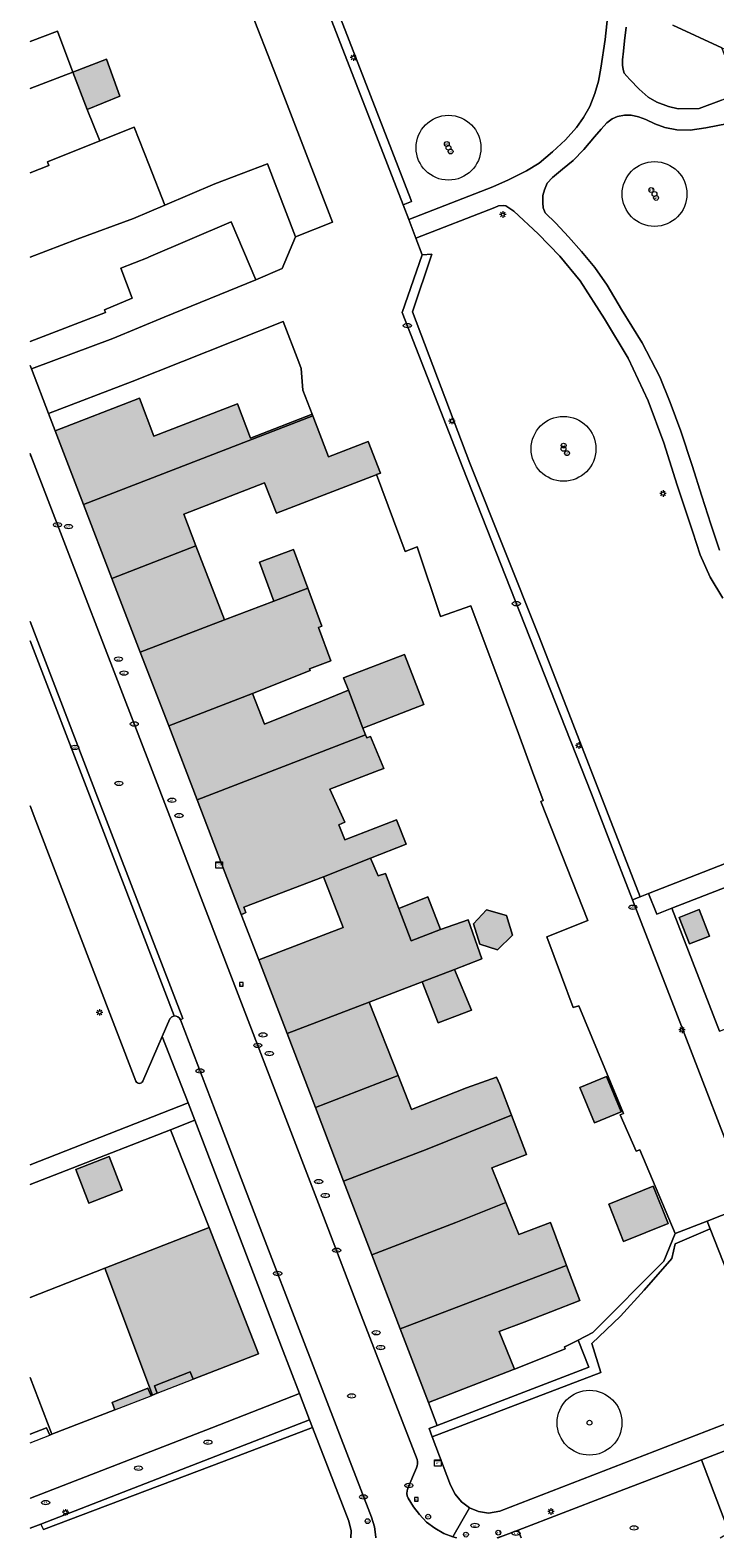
# Model space of a CAD drawing. Header units: metres. Extents: x 187482 to 189800, y 333582 to 335019.
# Tile 1 of 256: x 187483 to 187536, y 333584 to 333700. Entities that reach past the tile are written whole.
import ezdxf
from ezdxf.enums import TextEntityAlignment as Align

# ---------------------------------------------------------------- set-up
doc = ezdxf.new("R2010")
doc.units = ezdxf.units.M
doc.layers.get('0').update_dxf_attribs({"color": 252, "lineweight": 18})
for name, color, linetype, lineweight in [('B-WE-GR-BEPLANTING_CULTUUR_HEESTERS-GV', 252, 'Continuous', 18), ('B-WE-GR-BOOM-S', 252, 'Continuous', 18), ('B-WE-IE-MEUBILAIR-S', 252, 'Continuous', 18), ('B-WE-IE-TERREINAFSCHEIDING_KUNSTMATIG_HEKWERK-G', 252, 'IE-TERREINAFSCHEIDING_KUNSTMATIG-SO', 18), ('B-WE-OG-BEBOUWING-GV', 252, 'Continuous', 18), ('B-WE-OG-BEBOUWING_LUIFEL-GV', 252, 'Continuous', 18), ('B-WE-OG-TERREIN_BEGROEID-GV', 252, 'Continuous', 18), ('B-WE-OG-TERREIN_ERF-GV', 252, 'Continuous', 18), ('B-WE-RI-HWA_GOOT_MOLGOOT-G', 252, 'Continuous', 18), ('B-WE-VH-GESLOTENVERHARDING_ASFALT-GV', 252, 'Continuous', 18), ('B-WE-VH-OPENVERHARDING_BETONSTRAATSTEEN-GV', 252, 'Continuous', 18), ('B-WE-VH-OPENVERHARDING_TEGEL-GV', 252, 'Continuous', 18)]:
    doc.layers.add(name, color=color, linetype=linetype, lineweight=lineweight)
doc.layers.add('B-WE-OG-BEBOUWING-V', color=7, linetype='Continuous', lineweight=18, true_color=0xf0f0f0)
doc.styles.add('NLCS-ISO', font='NLCS-ISO.ttf')
doc.linetypes.add('IE-TERREINAFSCHEIDING_KUNSTMATIG-SO', pattern='A,4,[82,NLCS.SHX,S=0.75,R=90,X=0,Y=0],4,-2', length=10)

# ---------------------------------------------------------------- blocks, each defined once
blk = doc.blocks.new('SIE-MEUBILAIR_BORD_VERKEER-SO')
blk.add_lwpolyline([(-0.5625, -0.5625), (0.5625, -0.5625), (0.5625, 0.5625), (-0.5625, 0.5625)], close=True)
at = {"style": 'NLCS-ISO'}
blk.add_text('vb', height=0.75, dxfattribs=at).set_placement((0, 0), align=Align.MIDDLE_CENTER)
blk = doc.blocks.new('SIE-MEUBILAIR_KAST_ELEKTRA-SO')
for points in [[(-1, 1), (1, 1), (1, 0.84), (-1, 0.84)], [(-1, 0.76), (1, 0.76), (1, -1), (-1, -1)]]:
    blk.add_lwpolyline(points, close=True)
at = {"style": 'NLCS-ISO'}
blk.add_text('et', height=0.75, dxfattribs=at).set_placement((0, 0), align=Align.MIDDLE_CENTER)
blk = doc.blocks.new('SIE-MEUBILAIR_PAAL_LICHTMAST-SO')
for points in [[(-0.62, 0), (-1, 0)], [(-0.71, 0.71), (-0.44, 0.44)], [(0, 1), (0, 0.62)], [(0.44, 0.44), (0.71, 0.71)], [(1, 0), (0.62, 0)], [(-0.71, -0.71), (-0.44, -0.44)], [(0, -0.62), (0, -1)], [(0.44, -0.44), (0.71, -0.71)]]:
    blk.add_lwpolyline(points)
blk.add_circle((0, 0), 0.5)
blk = doc.blocks.new('SIE-MEUBILAIR_PAAL_AFSLUITPAAL-SO')
blk.add_circle((0, 0), 0.75)
at = {"style": 'NLCS-ISO'}
blk.add_text('af', height=0.75, dxfattribs=at).set_placement((0, 0.05), align=Align.MIDDLE_CENTER)
blk = doc.blocks.new('SIE-MEUBILAIR_PUT_RIOOLPUT-SO')
blk.add_ellipse((0, 0), major_axis=(1.25, 0), ratio=0.54)
at = {"style": 'NLCS-ISO'}
blk.add_text('ri', height=0.75, dxfattribs=at).set_placement((-0.04, 0.07), align=Align.MIDDLE_CENTER)
blk = doc.blocks.new('SIE-MEUBILAIR_PUT_WATERLEIDINGPUT-SO')
blk.add_ellipse((0, 0), major_axis=(1.25, 0), ratio=0.54)
at = {"style": 'NLCS-ISO'}
blk.add_text('wl', height=0.75, dxfattribs=at).set_placement((-0.14, 0), align=Align.MIDDLE_CENTER)
blk = doc.blocks.new('SIE-MEUBILAIR_PUT_KOLK-SO')
blk.add_ellipse((0, 0), major_axis=(1.25, 0), ratio=0.54)
at = {"style": 'NLCS-ISO'}
blk.add_text('klk', height=0.75, dxfattribs=at).set_placement((0.03, 0), align=Align.MIDDLE_CENTER)
blk = doc.blocks.new('SIE-MEUBILAIR_PUT_BRANDKRAAN-SO')
blk.add_ellipse((0, 0), major_axis=(1.25, 0), ratio=0.54)
at = {"style": 'NLCS-ISO'}
blk.add_text('bk', height=0.75, dxfattribs=at).set_placement((0.03, 0), align=Align.MIDDLE_CENTER)
blk = doc.blocks.new('SGR-BOOM_GBKN-SO')
at = {"color": 0, "linetype": 'ByBlock', "lineweight": 18}
for radius in [2, 0.15]:
    blk.add_circle((0, 0), radius, dxfattribs=at)

msp = doc.modelspace()

# ---------------------------------------------------------------- hatches: boundary and pattern name
at = {"layer": 'B-WE-OG-BEBOUWING-V'}
h = msp.add_hatch(color=256, dxfattribs=at)
h.dxf.hatch_style = 1
h.paths.add_polyline_path([(187487.216, 333694.123), (187489.725, 333695.159), (187488.692, 333698.004), (187486.105, 333697.009)], flags=17)
h = msp.add_hatch(color=256, dxfattribs=at)
h.dxf.hatch_style = 1
h.paths.add_polyline_path([(187486.105, 333697.009), (187482.806, 333695.74)], flags=17)
h = msp.add_hatch(color=256, dxfattribs=at)
h.dxf.hatch_style = 1
h.paths.add_polyline_path([(187488.19, 333691.707), (187484.151, 333690.085)], flags=17)
h = msp.add_hatch(color=256, dxfattribs=at)
h.dxf.hatch_style = 1
h.paths.add_polyline_path([(187484.26, 333689.8), (187482.806, 333689.241)], flags=17)
h = msp.add_hatch(color=256, dxfattribs=at)
h.dxf.hatch_style = 1
h.paths.add_polyline_path([(187484.151, 333690.085), (187484.26, 333689.8)], flags=17)
h = msp.add_hatch(color=256, dxfattribs=at)
h.dxf.hatch_style = 1
h.paths.add_polyline_path([(187486.44, 333684.138), (187490.791, 333685.731)], flags=17)
h = msp.add_hatch(color=256, dxfattribs=at)
h.dxf.hatch_style = 1
h.paths.add_polyline_path([(187493.209, 333686.759), (187490.791, 333685.731)], flags=17)
h = msp.add_hatch(color=256, dxfattribs=at)
h.dxf.hatch_style = 1
h.paths.add_polyline_path([(187486.44, 333684.138), (187482.806, 333682.74)], flags=17)
h = msp.add_hatch(color=256, dxfattribs=at)
h.dxf.hatch_style = 1
h.paths.add_polyline_path([(187484.736, 333669.355), (187486.927, 333663.663), (187504.631, 333670.493), (187504.58, 333670.625), (187499.82, 333668.786), (187498.799, 333671.427), (187492.356, 333668.938), (187491.236, 333671.857)], flags=17)
h = msp.add_hatch(color=256, dxfattribs=at)
h.dxf.hatch_style = 1
h.paths.add_polyline_path([(187494.662, 333662.932), (187500.904, 333665.344), (187501.812, 333662.992), (187509.508, 333665.965), (187509.541, 333665.978), (187509.839, 333666.093), (187508.896, 333668.533), (187505.844, 333667.354), (187504.631, 333670.493), (187486.927, 333663.663), (187489.118, 333657.971), (187495.607, 333660.469)], flags=17)
h = msp.add_hatch(color=256, dxfattribs=at)
h.dxf.hatch_style = 1
h.paths.add_polyline_path([(187489.118, 333657.971), (187491.309, 333652.279), (187497.794, 333654.761), (187495.607, 333660.469)], flags=17)
h = msp.add_hatch(color=256, dxfattribs=at)
h.dxf.hatch_style = 1
h.paths.add_polyline_path([(187501.614, 333656.223), (187504.236, 333657.226), (187503.141, 333660.199), (187500.506, 333659.228)], flags=17)
h = msp.add_hatch(color=256, dxfattribs=at)
h.dxf.hatch_style = 1
h.paths.add_polyline_path([(187491.309, 333652.279), (187493.5, 333646.587), (187499.978, 333649.081), (187504.411, 333650.874), (187504.36, 333650.998), (187506.006, 333651.604), (187505.058, 333654.181), (187505.322, 333654.278), (187504.236, 333657.226), (187501.614, 333656.223), (187497.794, 333654.761)], flags=17)
h = msp.add_hatch(color=256, dxfattribs=at)
h.dxf.hatch_style = 1
h.paths.add_polyline_path([(187508.49, 333646.429), (187513.19, 333648.238), (187511.699, 333652.111), (187506.999, 333650.302), (187507.367, 333649.347)], flags=17)
h = msp.add_hatch(color=256, dxfattribs=at)
h.dxf.hatch_style = 1
h.paths.add_polyline_path([(187495.69, 333640.895), (187508.694, 333645.9), (187508.49, 333646.429), (187507.367, 333649.347), (187505.359, 333648.53), (187500.886, 333646.721), (187499.978, 333649.081), (187493.5, 333646.587)], flags=17)
h = msp.add_hatch(color=256, dxfattribs=at)
h.dxf.hatch_style = 1
h.paths.add_polyline_path([(187509.077, 333636.379), (187511.829, 333637.476), (187511.084, 333639.353), (187507.094, 333637.797), (187506.634, 333638.96), (187507.087, 333639.168), (187505.941, 333641.716), (187509.745, 333643.17), (187510.096, 333643.315), (187509.086, 333645.783), (187508.784, 333645.667), (187508.694, 333645.9), (187495.69, 333640.895), (187497.866, 333635.242), (187499.088, 333632.047), (187499.238, 333632.104), (187499.462, 333632.19), (187499.301, 333632.61), (187505.442, 333634.96)], flags=17)
h.paths.add_polyline_path([(187511.251, 333632.509), (187512.205, 333630.023), (187514.488, 333630.899), (187513.507, 333633.403)], flags=16)
h = msp.add_hatch(color=256, dxfattribs=at)
h.dxf.hatch_style = 1
h.paths.add_polyline_path([(187513.07, 333626.863), (187514.306, 333623.678), (187516.867, 333624.663), (187515.545, 333627.813)], flags=16)
h.paths.add_polyline_path([(187511.251, 333632.509), (187512.205, 333630.023), (187514.488, 333630.899), (187513.507, 333633.403)], flags=16)
h.paths.add_polyline_path([(187502.635, 333622.857), (187508.978, 333625.292), (187513.07, 333626.863), (187515.545, 333627.813), (187517.658, 333628.624), (187516.607, 333631.637), (187514.488, 333630.899), (187512.205, 333630.023), (187511.251, 333632.509), (187510.234, 333635.198), (187509.656, 333635.023), (187509.077, 333636.379), (187505.442, 333634.96), (187506.955, 333631.043), (187500.451, 333628.546)], flags=17)
h = msp.add_hatch(color=256, dxfattribs=at)
h.dxf.hatch_style = 1
h.paths.add_polyline_path([(187517.513, 333629.754), (187518.878, 333629.323), (187520.023, 333630.448), (187519.564, 333631.967), (187518.017, 333632.395), (187517.017, 333631.338)], flags=17)
h = msp.add_hatch(color=256, dxfattribs=at)
h.dxf.hatch_style = 1
h.paths.add_polyline_path([(187534.435, 333632.423), (187532.9, 333631.827), (187533.697, 333629.779), (187535.231, 333630.376)], flags=17)
h = msp.add_hatch(color=256, dxfattribs=at)
h.dxf.hatch_style = 1
h.paths.add_polyline_path([(187511.207, 333619.621), (187508.978, 333625.292), (187502.635, 333622.857), (187504.818, 333617.169)], flags=17)
h = msp.add_hatch(color=256, dxfattribs=at)
h.dxf.hatch_style = 1
h.paths.add_polyline_path([(187504.818, 333617.169), (187507.002, 333611.48), (187513.437, 333613.951), (187519.946, 333616.558), (187519.06, 333618.93), (187518.811, 333619.511), (187516.48, 333618.67), (187512.236, 333617.002), (187511.207, 333619.621)], flags=17)
h = msp.add_hatch(color=256, dxfattribs=at)
h.dxf.hatch_style = 1
h.paths.add_polyline_path([(187527.29, 333619.55), (187525.228, 333618.696), (187526.354, 333615.98), (187528.416, 333616.833)], flags=17)
h = msp.add_hatch(color=256, dxfattribs=at)
h.dxf.hatch_style = 1
h.paths.add_polyline_path([(187507.002, 333611.48), (187509.185, 333605.792), (187515.667, 333608.28), (187519.526, 333609.835), (187518.444, 333612.505), (187521.12, 333613.53), (187519.946, 333616.558), (187513.437, 333613.951)], flags=17)
h = msp.add_hatch(color=256, dxfattribs=at)
h.dxf.hatch_style = 1
h.paths.add_polyline_path([(187488.912, 333613.379), (187486.325, 333612.381), (187487.334, 333609.794), (187489.921, 333610.792)], flags=17)
h = msp.add_hatch(color=256, dxfattribs=at)
h.dxf.hatch_style = 1
h.paths.add_polyline_path([(187528.611, 333606.825), (187532.052, 333608.202), (187530.898, 333611.085), (187527.458, 333609.708)], flags=17)
h = msp.add_hatch(color=256, dxfattribs=at)
h.dxf.hatch_style = 1
h.paths.add_polyline_path([(187511.369, 333600.103), (187524.196, 333604.986), (187522.954, 333608.28), (187520.522, 333607.378), (187519.526, 333609.835), (187515.667, 333608.28), (187509.185, 333605.792)], flags=17)
h = msp.add_hatch(color=256, dxfattribs=at)
h.dxf.hatch_style = 1
h.paths.add_polyline_path([(187496.62, 333607.916), (187488.575, 333604.765), (187492.255, 333594.979), (187492.62, 333595.116), (187492.397, 333595.69), (187495.161, 333596.763), (187495.386, 333596.21), (187500.421, 333598.151)], flags=17)
h.paths.add_polyline_path([(187495.386, 333596.21), (187495.161, 333596.763), (187492.397, 333595.69), (187492.62, 333595.116)], flags=16)
h = msp.add_hatch(color=256, dxfattribs=at)
h.dxf.hatch_style = 1
h.paths.add_polyline_path([(187511.369, 333600.103), (187513.552, 333594.415), (187520.122, 333596.944), (187520.194, 333596.973), (187519.013, 333599.883), (187520.937, 333600.607), (187522.989, 333601.402), (187525.222, 333602.267), (187524.196, 333604.986)], flags=17)
h = msp.add_hatch(color=256, dxfattribs=at)
h.dxf.hatch_style = 1
h.paths.add_polyline_path([(187484.487, 333591.959), (187482.806, 333596.327)], flags=17)
h = msp.add_hatch(color=256, dxfattribs=at)
h.dxf.hatch_style = 1
h.paths.add_polyline_path([(187492.136, 333594.934), (187491.898, 333595.504), (187489.126, 333594.409), (187489.354, 333593.832)], flags=17)
h = msp.add_hatch(color=256, dxfattribs=at)
h.dxf.hatch_style = 1
h.paths.add_polyline_path([(187482.806, 333591.959), (187484.067, 333592.457)], flags=17)
h = msp.add_hatch(color=256, dxfattribs=at)
h.dxf.hatch_style = 1
h.paths.add_polyline_path([(187484.316, 333591.893), (187484.067, 333592.457)], flags=17)

# ---------------------------------------------------------------- linework, layer by layer
at = {"layer": 'B-WE-GR-BEPLANTING_CULTUUR_HEESTERS-GV', "flags": 128}
for points in [[(187494.616, 333732.222), (187493.296, 333733.912), (187492.758, 333733.384), (187494.121, 333731.997), (187499.59, 333717.809), (187503.625, 333707.332), (187507.976, 333696.112), (187511.593, 333686.777), (187512.245, 333687.03), (187512.179, 333687.2), (187508.581, 333696.46), (187504.271, 333707.633), (187500.137, 333718.241)], [(187522.092, 333653.465), (187516.749, 333666.848), (187512.325, 333678.529), (187513.796, 333682.978), (187513.073, 333682.934), (187511.531, 333678.465), (187516.207, 333666.505), (187521.337, 333653.455), (187526.119, 333641.344), (187527.417, 333638.005), (187529.289, 333633.188), (187529.887, 333633.421)], [(187526.855, 333596.715), (187526.16, 333598.953), (187528.379, 333601.06), (187530.201, 333603.077), (187532.323, 333605.521), (187532.584, 333606.651), (187535.3, 333607.809), (187535.069, 333608.398), (187532.589, 333607.431), (187531.712, 333605.322), (187526.237, 333599.811), (187525.096, 333599.221), (187525.923, 333597.129), (187514.227, 333592.632), (187513.608, 333592.394), (187513.843, 333591.773)], [(187504.599, 333592.486), (187504.375, 333593.064), (187497.6, 333590.446), (187483.623, 333585.028), (187483.837, 333584.612), (187497.793, 333589.884)]]:
    msp.add_lwpolyline(points, close=True, dxfattribs=at)
at = {"layer": 'B-WE-IE-TERREINAFSCHEIDING_KUNSTMATIG_HEKWERK-G', "ltscale": 0.2, "flags": 128}
for points in [[(187493.643, 333615.429), (187485.588, 333612.311)], [(187485.588, 333612.311), (187482.806, 333611.224)]]:
    msp.add_lwpolyline(points, dxfattribs=at)
at = {"layer": 'B-WE-OG-BEBOUWING-GV', "flags": 128}
for points in [[(187482.806, 333695.74), (187486.105, 333697.009), (187484.906, 333700.176), (187482.806, 333699.367)], [(187482.806, 333689.241), (187484.26, 333689.8), (187484.151, 333690.085), (187488.19, 333691.707)], [(187482.806, 333682.74), (187486.44, 333684.138), (187490.791, 333685.731), (187493.209, 333686.759), (187491.992, 333689.829)], [(187482.806, 333676.24), (187488.62, 333678.476), (187488.543, 333678.675), (187490.688, 333679.59), (187489.818, 333681.9)], [(187482.806, 333596.327), (187484.487, 333591.959), (187489.354, 333593.832), (187489.126, 333594.409), (187491.898, 333595.504), (187492.136, 333594.934), (187492.255, 333594.979), (187488.575, 333604.765)], [(187482.806, 333591.959), (187484.067, 333592.457), (187484.316, 333591.893), (187484.487, 333591.959), (187482.806, 333596.327)]]:
    msp.add_lwpolyline(points, dxfattribs=at)
for points in [[(187487.216, 333694.123), (187489.725, 333695.159), (187488.692, 333698.004), (187486.105, 333697.009)], [(187484.736, 333669.355), (187486.927, 333663.663), (187504.631, 333670.493), (187504.58, 333670.625), (187499.82, 333668.786), (187498.799, 333671.427), (187492.356, 333668.938), (187491.236, 333671.857)], [(187494.662, 333662.932), (187500.904, 333665.344), (187501.812, 333662.992), (187509.508, 333665.965), (187509.541, 333665.978), (187509.839, 333666.093), (187508.896, 333668.533), (187505.844, 333667.354), (187504.631, 333670.493), (187486.927, 333663.663), (187489.118, 333657.971), (187495.607, 333660.469)], [(187489.118, 333657.971), (187491.309, 333652.279), (187497.794, 333654.761), (187495.607, 333660.469)], [(187501.614, 333656.223), (187504.236, 333657.226), (187503.141, 333660.199), (187500.506, 333659.228)], [(187491.309, 333652.279), (187493.5, 333646.587), (187499.978, 333649.081), (187504.411, 333650.874), (187504.36, 333650.998), (187506.006, 333651.604), (187505.058, 333654.181), (187505.322, 333654.278), (187504.236, 333657.226), (187501.614, 333656.223), (187497.794, 333654.761)], [(187508.49, 333646.429), (187513.19, 333648.238), (187511.699, 333652.111), (187506.999, 333650.302), (187507.367, 333649.347)], [(187495.69, 333640.895), (187508.694, 333645.9), (187508.49, 333646.429), (187507.367, 333649.347), (187505.359, 333648.53), (187500.886, 333646.721), (187499.978, 333649.081), (187493.5, 333646.587)], [(187509.077, 333636.379), (187511.829, 333637.476), (187511.084, 333639.353), (187507.094, 333637.797), (187506.634, 333638.96), (187507.087, 333639.168), (187505.941, 333641.716), (187509.745, 333643.17), (187510.096, 333643.315), (187509.086, 333645.783), (187508.784, 333645.667), (187508.694, 333645.9), (187495.69, 333640.895), (187497.866, 333635.242), (187499.088, 333632.047), (187499.238, 333632.104), (187499.462, 333632.19), (187499.301, 333632.61), (187505.442, 333634.96)], [(187502.635, 333622.857), (187508.978, 333625.292), (187513.07, 333626.863), (187515.545, 333627.813), (187517.658, 333628.624), (187516.607, 333631.637), (187514.488, 333630.899), (187512.205, 333630.023), (187511.251, 333632.509), (187510.234, 333635.198), (187509.656, 333635.023), (187509.077, 333636.379), (187505.442, 333634.96), (187506.955, 333631.043), (187500.451, 333628.546)], [(187511.251, 333632.509), (187512.205, 333630.023), (187514.488, 333630.899), (187513.507, 333633.403)], [(187517.513, 333629.754), (187518.878, 333629.323), (187520.023, 333630.448), (187519.564, 333631.967), (187518.017, 333632.395), (187517.017, 333631.338)], [(187534.435, 333632.423), (187532.9, 333631.827), (187533.697, 333629.779), (187535.231, 333630.376)], [(187513.07, 333626.863), (187514.306, 333623.678), (187516.867, 333624.663), (187515.545, 333627.813)], [(187511.207, 333619.621), (187508.978, 333625.292), (187502.635, 333622.857), (187504.818, 333617.169)], [(187504.818, 333617.169), (187507.002, 333611.48), (187513.437, 333613.951), (187519.946, 333616.558), (187519.06, 333618.93), (187518.811, 333619.511), (187516.48, 333618.67), (187512.236, 333617.002), (187511.207, 333619.621)], [(187527.29, 333619.55), (187525.228, 333618.696), (187526.354, 333615.98), (187528.416, 333616.833)], [(187507.002, 333611.48), (187509.185, 333605.792), (187515.667, 333608.28), (187519.526, 333609.835), (187518.444, 333612.505), (187521.12, 333613.53), (187519.946, 333616.558), (187513.437, 333613.951)], [(187488.912, 333613.379), (187486.325, 333612.381), (187487.334, 333609.794), (187489.921, 333610.792)], [(187528.611, 333606.825), (187532.052, 333608.202), (187530.898, 333611.085), (187527.458, 333609.708)], [(187511.369, 333600.103), (187524.196, 333604.986), (187522.954, 333608.28), (187520.522, 333607.378), (187519.526, 333609.835), (187515.667, 333608.28), (187509.185, 333605.792)], [(187496.62, 333607.916), (187488.575, 333604.765), (187492.255, 333594.979), (187492.62, 333595.116), (187492.397, 333595.69), (187495.161, 333596.763), (187495.386, 333596.21), (187500.421, 333598.151)], [(187511.369, 333600.103), (187513.552, 333594.415), (187520.122, 333596.944), (187520.194, 333596.973), (187519.013, 333599.883), (187520.937, 333600.607), (187522.989, 333601.402), (187525.222, 333602.267), (187524.196, 333604.986)]]:
    msp.add_lwpolyline(points, close=True, dxfattribs=at)
at = {"layer": 'B-WE-OG-BEBOUWING-GV'}
for points in [[(187488.19, 333691.707), (187487.216, 333694.123), (187486.105, 333697.009), (187482.806, 333695.74)], [(187491.992, 333689.829), (187490.837, 333692.77), (187488.19, 333691.707), (187484.151, 333690.085), (187484.26, 333689.8), (187482.806, 333689.241)], [(187489.818, 333681.9), (187491.907, 333682.728), (187491.931, 333682.738), (187498.319, 333685.468), (187500.233, 333680.99), (187502.258, 333681.856), (187503.29, 333684.32), (187501.113, 333689.937), (187497.066, 333688.399), (187493.209, 333686.759), (187490.791, 333685.731), (187486.44, 333684.138), (187482.806, 333682.74)], [(187488.575, 333604.765), (187482.806, 333602.507)]]:
    msp.add_lwpolyline(points, dxfattribs=at)
at = {"layer": 'B-WE-OG-BEBOUWING_LUIFEL-GV', "flags": 128}
for points in [[(187495.386, 333596.21), (187495.161, 333596.763), (187492.397, 333595.69), (187492.62, 333595.116)], [(187492.136, 333594.934), (187491.898, 333595.504), (187489.126, 333594.409), (187489.354, 333593.832)]]:
    msp.add_lwpolyline(points, close=True, dxfattribs=at)
at = {"layer": 'B-WE-OG-BEBOUWING_LUIFEL-GV'}
msp.add_lwpolyline([(187484.316, 333591.893), (187484.067, 333592.457), (187482.806, 333591.959)], dxfattribs=at)
at = {"layer": 'B-WE-OG-BEBOUWING_LUIFEL-GV', "flags": 128}
msp.add_lwpolyline([(187482.806, 333591.3), (187484.316, 333591.893)], dxfattribs=at)
at = {"layer": 'B-WE-OG-TERREIN_BEGROEID-GV', "flags": 128}
for points in [[(187504.271, 333707.633), (187508.581, 333696.46), (187512.179, 333687.2), (187512.245, 333687.03), (187511.593, 333686.777), (187512.032, 333685.636), (187518.518, 333688.169), (187519.732, 333688.719), (187521.116, 333689.407), (187522.093, 333689.998), (187523.125, 333690.873), (187524.116, 333691.798), (187524.985, 333692.738), (187525.525, 333693.524), (187525.993, 333694.375), (187526.381, 333695.373), (187526.678, 333696.329), (187526.843, 333697.323), (187527.185, 333699.525), (187527.38, 333701.47)], [(187528.795, 333700.47), (187528.677, 333699.436), (187528.587, 333698.639), (187528.514, 333697.969), (187528.51, 333697.552), (187528.567, 333697.225), (187528.648, 333696.929), (187528.858, 333696.713), (187529.09, 333696.436), (187529.815, 333695.698), (187530.492, 333695.088), (187531.163, 333694.698), (187532.072, 333694.352), (187532.815, 333694.173), (187534.443, 333694.22), (187536.165, 333694.839), (187537.548, 333695.408), (187536.195, 333698.886), (187532.415, 333700.634)], [(187536.673, 333693.054), (187534.953, 333692.708), (187533.739, 333692.549), (187532.707, 333692.557), (187531.789, 333692.736), (187531.02, 333693.019), (187530.329, 333693.362), (187529.765, 333693.558), (187529.189, 333693.688), (187528.68, 333693.707), (187528.138, 333693.589), (187527.721, 333693.413), (187527.305, 333693.099), (187526.877, 333692.624), (187526.366, 333692.03), (187525.534, 333691.041), (187524.723, 333690.198), (187523.894, 333689.536), (187523.122, 333688.891), (187522.709, 333688.438), (187522.496, 333687.941), (187522.381, 333687.486), (187522.381, 333686.924), (187522.406, 333686.55), (187522.548, 333686.172), (187523.387, 333685.359), (187524.359, 333684.316), (187525.366, 333683.172), (187526.388, 333681.948), (187527.33, 333680.571), (187528.452, 333678.717), (187530.04, 333676.145), (187531.394, 333673.501), (187532.191, 333671.537), (187533.02, 333669.329), (187533.887, 333666.679), (187534.636, 333664.306), (187535.341, 333662.163), (187536, 333660.153)], [(187536.27, 333656.442), (187535.279, 333658.071), (187534.52, 333659.78), (187533.96, 333661.525), (187532.743, 333665.16), (187531.719, 333668.435), (187530.511, 333671.675), (187528.956, 333674.965), (187527.146, 333677.995), (187525.248, 333680.929), (187523.694, 333682.807), (187522.008, 333684.555), (187520.124, 333686.291), (187519.754, 333686.539), (187519.514, 333686.69), (187519.303, 333686.724), (187518.964, 333686.694), (187518.671, 333686.567), (187512.58, 333684.215), (187513.073, 333682.934), (187513.796, 333682.978), (187512.325, 333678.529), (187516.749, 333666.848), (187522.092, 333653.465), (187529.887, 333633.421), (187530.535, 333633.674), (187544.966, 333639.301)], [(187483.258, 333639.267), (187482.806, 333640.438)], [(187490.971, 333619.192), (187483.258, 333639.267)], [(187482.806, 333612.743), (187495.001, 333617.508), (187493.006, 333622.626), (187491.511, 333619.192)], [(187507.562, 333583.97), (187507.574, 333584.505), (187507.398, 333585.263), (187504.599, 333592.486), (187497.793, 333589.884), (187483.837, 333584.612), (187483.623, 333585.028), (187482.806, 333584.711)]]:
    msp.add_lwpolyline(points, dxfattribs=at)
at = {"layer": 'B-WE-OG-TERREIN_BEGROEID-GV'}
msp.add_lwpolyline([(187491.511, 333619.192, -0.6444444), (187490.971, 333619.192)], format="xyb", dxfattribs=at)
at = {"layer": 'B-WE-OG-TERREIN_BEGROEID-GV', "flags": 128}
msp.add_lwpolyline([(187540.576, 333594.357), (187535.3, 333607.809), (187532.584, 333606.651), (187532.323, 333605.521), (187530.201, 333603.077), (187528.379, 333601.06), (187526.16, 333598.953), (187526.855, 333596.715), (187513.843, 333591.773), (187515.257, 333588.032), (187515.605, 333587.34), (187516.091, 333586.754), (187516.717, 333586.294), (187517.421, 333585.995), (187518.186, 333585.865), (187519.053, 333586.026)], close=True, dxfattribs=at)
at = {"layer": 'B-WE-OG-TERREIN_ERF-GV', "flags": 128}
for points in [[(187482.806, 333699.367), (187484.906, 333700.176), (187486.105, 333697.009), (187488.692, 333698.004), (187489.725, 333695.159), (187487.216, 333694.123), (187488.19, 333691.707), (187490.837, 333692.77), (187491.992, 333689.829), (187493.209, 333686.759), (187497.066, 333688.399), (187501.113, 333689.937), (187503.29, 333684.32), (187506.153, 333685.44), (187503.986, 333691.05), (187501.818, 333696.659), (187499.679, 333702.107), (187497.471, 333707.835), (187493.202, 333718.948), (187488.027, 333717.018), (187485.753, 333722.635), (187487.276, 333723.253), (187485.34, 333728.293)], [(187482.806, 333674.398), (187482.91, 333674.127), (187489.183, 333676.482), (187493.156, 333678.103), (187500.233, 333680.99), (187498.319, 333685.468)], [(187536.002, 333623.038), (187532.318, 333632.534), (187531.17, 333632.078), (187530.535, 333633.674), (187529.887, 333633.421), (187529.289, 333633.188), (187532.637, 333624.573), (187538.385, 333609.712)], [(187482.806, 333587.005), (187482.844, 333587.02), (187496.825, 333592.446), (187503.587, 333595.093), (187502.202, 333598.701), (187498.953, 333607.18), (187495.517, 333616.172), (187493.643, 333615.429), (187496.62, 333607.916), (187500.421, 333598.151), (187495.386, 333596.21), (187495.161, 333596.763), (187492.397, 333595.69), (187492.62, 333595.116), (187492.255, 333594.979), (187492.136, 333594.934), (187491.898, 333595.504), (187489.126, 333594.409), (187489.354, 333593.832), (187484.487, 333591.959), (187484.316, 333591.893), (187484.067, 333592.457), (187482.806, 333591.959)], [(187482.806, 333602.507), (187488.575, 333604.765), (187496.62, 333607.916)]]:
    msp.add_lwpolyline(points, dxfattribs=at)
at = {"layer": 'B-WE-OG-TERREIN_ERF-GV'}
for points in [[(187498.319, 333685.468), (187491.931, 333682.738), (187491.907, 333682.728), (187489.818, 333681.9), (187490.688, 333679.59), (187488.543, 333678.675), (187488.62, 333678.476), (187482.806, 333676.24)], [(187496.62, 333607.916), (187493.643, 333615.429), (187485.588, 333612.311), (187482.806, 333611.224)]]:
    msp.add_lwpolyline(points, dxfattribs=at)
at = {"layer": 'B-WE-OG-TERREIN_ERF-GV', "flags": 128}
for points in [[(187503.859, 333672.49), (187503.725, 333674.155), (187503.54, 333674.635), (187502.327, 333677.774), (187490.682, 333673.16), (187484.225, 333670.69), (187484.736, 333669.355), (187491.236, 333671.857), (187492.356, 333668.938), (187498.799, 333671.427), (187499.82, 333668.786), (187504.58, 333670.625)], [(187525.096, 333599.221), (187526.237, 333599.811), (187531.712, 333605.322), (187532.589, 333607.431), (187529.857, 333613.898), (187529.574, 333613.788), (187528.342, 333616.583), (187528.588, 333616.707), (187525.152, 333625.013), (187524.724, 333624.861), (187523.809, 333627.286), (187522.687, 333630.316), (187525.848, 333631.596), (187522.21, 333640.773), (187522.401, 333640.834), (187521.577, 333643.057), (187520.497, 333646.003), (187519.226, 333649.4), (187516.821, 333655.855), (187514.479, 333655.029), (187512.675, 333660.399), (187511.751, 333660.051), (187509.541, 333665.978), (187509.508, 333665.965), (187501.812, 333662.992), (187500.904, 333665.344), (187494.662, 333662.932), (187495.607, 333660.469), (187497.794, 333654.761), (187501.614, 333656.223), (187500.506, 333659.228), (187503.141, 333660.199), (187504.236, 333657.226), (187505.322, 333654.278), (187505.058, 333654.181), (187506.006, 333651.604), (187504.36, 333650.998), (187504.411, 333650.874), (187499.978, 333649.081), (187500.886, 333646.721), (187505.359, 333648.53), (187507.367, 333649.347), (187506.999, 333650.302), (187511.699, 333652.111), (187513.19, 333648.238), (187508.49, 333646.429), (187508.694, 333645.9), (187508.784, 333645.667), (187509.086, 333645.783), (187510.096, 333643.315), (187509.745, 333643.17), (187505.941, 333641.716), (187507.087, 333639.168), (187506.634, 333638.96), (187507.094, 333637.797), (187511.084, 333639.353), (187511.829, 333637.476), (187509.077, 333636.379), (187509.656, 333635.023), (187510.234, 333635.198), (187511.251, 333632.509), (187513.507, 333633.403), (187514.488, 333630.899), (187516.607, 333631.637), (187517.658, 333628.624), (187515.545, 333627.813), (187516.867, 333624.663), (187514.306, 333623.678), (187513.07, 333626.863), (187508.978, 333625.292), (187511.207, 333619.621), (187512.236, 333617.002), (187516.48, 333618.67), (187518.811, 333619.511), (187519.06, 333618.93), (187519.946, 333616.558), (187521.12, 333613.53), (187518.444, 333612.505), (187519.526, 333609.835), (187520.522, 333607.378), (187522.954, 333608.28), (187524.196, 333604.986), (187525.222, 333602.267), (187522.989, 333601.402), (187520.937, 333600.607), (187519.013, 333599.883), (187520.194, 333596.973), (187522.053, 333597.728), (187524.092, 333598.555), (187524.037, 333598.698), (187524.225, 333598.771)], [(187559.965, 333632.384), (187556.198, 333641.805), (187548.241, 333638.721), (187540.36, 333635.65), (187532.318, 333632.534), (187536.002, 333623.038), (187544.033, 333626.17), (187551.934, 333629.252)], [(187505.442, 333634.96), (187499.301, 333632.61), (187499.462, 333632.19), (187499.238, 333632.104), (187499.088, 333632.047), (187500.451, 333628.546), (187506.955, 333631.043)], [(187520.023, 333630.448), (187518.878, 333629.323), (187517.513, 333629.754), (187517.017, 333631.338), (187518.017, 333632.395), (187519.564, 333631.967)], [(187534.435, 333632.423), (187535.231, 333630.376), (187533.697, 333629.779), (187532.9, 333631.827)], [(187527.29, 333619.55), (187528.416, 333616.833), (187526.354, 333615.98), (187525.228, 333618.696)], [(187486.325, 333612.381), (187488.912, 333613.379), (187489.921, 333610.792), (187487.334, 333609.794)], [(187530.898, 333611.085), (187532.052, 333608.202), (187528.611, 333606.825), (187527.458, 333609.708)]]:
    msp.add_lwpolyline(points, close=True, dxfattribs=at)
at = {"layer": 'B-WE-RI-HWA_GOOT_MOLGOOT-G', "flags": 128}
for points in [[(187488.006, 333641.091), (187482.806, 333654.633)], [(187494.581, 333624.014), (187488.006, 333641.091)], [(187494.4, 333623.933), (187494.581, 333624.014)]]:
    msp.add_lwpolyline(points, dxfattribs=at)
at = {"layer": 'B-WE-VH-GESLOTENVERHARDING_ASFALT-GV', "flags": 128}
for points in [[(187527.38, 333701.47), (187527.185, 333699.525), (187526.843, 333697.323), (187526.678, 333696.329), (187526.381, 333695.373), (187525.993, 333694.375), (187525.525, 333693.524), (187524.985, 333692.738), (187524.116, 333691.798), (187523.125, 333690.873), (187522.093, 333689.998), (187521.116, 333689.407), (187519.732, 333688.719), (187518.518, 333688.169), (187512.032, 333685.636), (187512.58, 333684.215), (187518.671, 333686.567), (187518.964, 333686.694), (187519.303, 333686.724), (187519.514, 333686.69), (187519.754, 333686.539), (187520.124, 333686.291), (187522.008, 333684.555), (187523.694, 333682.807), (187525.248, 333680.929), (187527.146, 333677.995), (187528.956, 333674.965), (187530.511, 333671.675), (187531.719, 333668.435), (187532.743, 333665.16), (187533.96, 333661.525), (187534.52, 333659.78), (187535.279, 333658.071), (187536.27, 333656.442)], [(187536.165, 333694.839), (187534.443, 333694.22), (187532.815, 333694.173), (187532.072, 333694.352), (187531.163, 333694.698), (187530.492, 333695.088), (187529.815, 333695.698), (187529.09, 333696.436), (187528.858, 333696.713), (187528.648, 333696.929), (187528.567, 333697.225), (187528.51, 333697.552), (187528.514, 333697.969), (187528.587, 333698.639), (187528.677, 333699.436), (187528.795, 333700.47)], [(187536, 333660.153), (187535.341, 333662.163), (187534.636, 333664.306), (187533.887, 333666.679), (187533.02, 333669.329), (187532.191, 333671.537), (187531.394, 333673.501), (187530.04, 333676.145), (187528.452, 333678.717), (187527.33, 333680.571), (187526.388, 333681.948), (187525.366, 333683.172), (187524.359, 333684.316), (187523.387, 333685.359), (187522.548, 333686.172), (187522.406, 333686.55), (187522.381, 333686.924), (187522.381, 333687.486), (187522.496, 333687.941), (187522.709, 333688.438), (187523.122, 333688.891), (187523.894, 333689.536), (187524.723, 333690.198), (187525.534, 333691.041), (187526.366, 333692.03), (187526.877, 333692.624), (187527.305, 333693.099), (187527.721, 333693.413), (187528.138, 333693.589), (187528.68, 333693.707), (187529.189, 333693.688), (187529.765, 333693.558), (187530.329, 333693.362), (187531.02, 333693.019), (187531.789, 333692.736), (187532.707, 333692.557), (187533.739, 333692.549), (187534.953, 333692.708), (187536.673, 333693.054)], [(187482.806, 333667.42), (187482.868, 333667.444), (187482.806, 333667.605)], [(187512.665, 333590.019), (187508.362, 333601.143), (187505.443, 333608.751), (187498.357, 333627.221), (187492.355, 333642.814)], [(187511.947, 333587.791), (187512.618, 333589.373)], [(187515.724, 333583.97), (187515.433, 333584.043), (187514.725, 333584.31), (187514.041, 333584.707), (187513.398, 333585.181), (187512.851, 333585.759), (187512.384, 333586.352), (187511.989, 333587.019)], [(187520.694, 333583.97), (187520.475, 333584.558), (187519.314, 333584.122), (187518.924, 333583.97)]]:
    msp.add_lwpolyline(points, dxfattribs=at)
at = {"layer": 'B-WE-VH-GESLOTENVERHARDING_ASFALT-GV'}
for points in [[(187492.355, 333642.814), (187482.868, 333667.444), (187482.806, 333667.42)], [(187482.806, 333654.633), (187488.006, 333641.091), (187494.581, 333624.014), (187494.4, 333623.933), (187497.425, 333616.043), (187500.57, 333607.846), (187503.814, 333599.377), (187509.151, 333585.568), (187509.38, 333584.82), (187509.498, 333584.03), (187509.498, 333583.97)], [(187518.924, 333583.97), (187519.314, 333584.122), (187518.842, 333583.97)]]:
    msp.add_lwpolyline(points, dxfattribs=at)
at = {"layer": 'B-WE-VH-GESLOTENVERHARDING_ASFALT-GV', "flags": 128}
msp.add_lwpolyline([(187577.919, 333600.115), (187575.727, 333605.812), (187570.337, 333603.813), (187567.839, 333602.757), (187534.619, 333589.986), (187536.778, 333584.312)], close=True, dxfattribs=at)
at = {"layer": 'B-WE-VH-GESLOTENVERHARDING_ASFALT-GV'}
for points in [[(187512.618, 333589.373, 0.2059186), (187512.665, 333590.019)], [(187511.989, 333587.019, -0.2202602), (187511.947, 333587.791)]]:
    msp.add_lwpolyline(points, format="xyb", dxfattribs=at)
at = {"layer": 'B-WE-VH-OPENVERHARDING_BETONSTRAATSTEEN-GV', "flags": 128}
for points in [[(187532.415, 333700.634), (187536.195, 333698.886), (187538.053, 333698.061), (187534.267, 333707.807), (187530.614, 333717.239)], [(187499.679, 333702.107), (187501.818, 333696.659), (187503.986, 333691.05), (187506.153, 333685.44), (187503.29, 333684.32), (187502.258, 333681.856), (187500.233, 333680.99), (187493.156, 333678.103), (187489.183, 333676.482), (187482.91, 333674.127), (187484.225, 333670.69), (187490.682, 333673.16), (187502.327, 333677.774), (187503.54, 333674.635), (187503.725, 333674.155), (187503.859, 333672.49), (187504.58, 333670.625), (187504.631, 333670.493), (187505.844, 333667.354), (187508.896, 333668.533), (187509.839, 333666.093), (187509.541, 333665.978), (187511.751, 333660.051), (187512.675, 333660.399), (187514.479, 333655.029), (187516.821, 333655.855), (187519.226, 333649.4), (187520.497, 333646.003), (187521.577, 333643.057), (187522.401, 333640.834), (187522.21, 333640.773), (187525.848, 333631.596), (187522.687, 333630.316), (187523.809, 333627.286), (187524.724, 333624.861), (187525.152, 333625.013), (187528.588, 333616.707), (187528.342, 333616.583), (187529.574, 333613.788), (187529.857, 333613.898), (187532.589, 333607.431), (187535.069, 333608.398), (187538.385, 333609.712), (187532.637, 333624.573), (187529.289, 333633.188), (187527.417, 333638.005), (187526.119, 333641.344), (187521.337, 333653.455), (187516.207, 333666.505), (187511.531, 333678.465), (187513.073, 333682.934), (187512.58, 333684.215), (187512.032, 333685.636), (187511.593, 333686.777), (187507.976, 333696.112), (187503.625, 333707.332)], [(187487.523, 333640.909), (187482.806, 333653.16)], [(187482.806, 333640.438), (187483.258, 333639.267), (187490.971, 333619.192)], [(187493.927, 333624.218), (187487.523, 333640.909)], [(187491.511, 333619.192), (187493.006, 333622.626), (187493.584, 333624.006)], [(187536.057, 333583.97), (187536.315, 333584.127), (187536.778, 333584.312), (187534.619, 333589.986), (187527.416, 333587.242), (187520.475, 333584.558), (187520.694, 333583.97)]]:
    msp.add_lwpolyline(points, dxfattribs=at)
at = {"layer": 'B-WE-VH-OPENVERHARDING_BETONSTRAATSTEEN-GV'}
for points in [[(187493.584, 333624.006, -0.2037358), (187493.927, 333624.218)], [(187490.971, 333619.192, 0.6444444), (187491.511, 333619.192)]]:
    msp.add_lwpolyline(points, format="xyb", dxfattribs=at)
at = {"layer": 'B-WE-VH-OPENVERHARDING_TEGEL-GV'}
for points in [[(187486.927, 333663.663), (187484.736, 333669.355), (187484.225, 333670.69), (187482.91, 333674.127), (187482.806, 333674.398)], [(187493.584, 333624.006), (187493.006, 333622.626), (187495.001, 333617.508), (187495.517, 333616.172), (187498.953, 333607.18), (187502.202, 333598.701), (187503.587, 333595.093), (187504.375, 333593.064), (187504.599, 333592.486), (187507.398, 333585.263), (187507.574, 333584.505), (187507.562, 333583.97)], [(187567.839, 333602.757), (187570.337, 333603.813), (187570.806, 333604.101), (187571.389, 333604.622), (187571.864, 333605.259), (187572.279, 333605.945), (187570.672, 333606.803), (187570.374, 333606.303), (187570.001, 333605.867), (187569.713, 333605.636), (187542.578, 333595.132), (187540.576, 333594.357), (187519.053, 333586.026), (187518.186, 333585.865), (187517.421, 333585.995), (187516.717, 333586.294), (187515.433, 333584.043), (187515.724, 333583.97)], [(187503.587, 333595.093), (187496.825, 333592.446), (187482.844, 333587.02), (187482.806, 333587.005)]]:
    msp.add_lwpolyline(points, dxfattribs=at)
at = {"layer": 'B-WE-VH-OPENVERHARDING_TEGEL-GV', "flags": 128}
for points in [[(187482.806, 333667.605), (187482.868, 333667.444), (187492.355, 333642.814), (187498.357, 333627.221), (187505.443, 333608.751), (187508.362, 333601.143), (187512.665, 333590.019)], [(187511.989, 333587.019), (187512.384, 333586.352), (187512.851, 333585.759), (187513.398, 333585.181), (187514.041, 333584.707), (187514.725, 333584.31), (187515.433, 333584.043), (187516.717, 333586.294), (187516.091, 333586.754), (187515.605, 333587.34), (187515.257, 333588.032), (187513.843, 333591.773), (187513.608, 333592.394), (187514.227, 333592.632), (187513.552, 333594.415), (187511.369, 333600.103), (187509.185, 333605.792), (187507.002, 333611.48), (187504.818, 333617.169), (187502.635, 333622.857), (187500.451, 333628.546), (187499.088, 333632.047), (187497.866, 333635.242), (187495.69, 333640.895), (187493.5, 333646.587), (187491.309, 333652.279), (187489.118, 333657.971), (187486.927, 333663.663)], [(187488.006, 333641.091), (187482.806, 333654.633)], [(187482.806, 333653.16), (187487.523, 333640.909), (187493.927, 333624.218)], [(187494.4, 333623.933), (187494.581, 333624.014), (187488.006, 333641.091)], [(187509.498, 333583.97), (187509.498, 333584.03), (187509.38, 333584.82), (187509.151, 333585.568), (187503.814, 333599.377), (187500.57, 333607.846), (187497.425, 333616.043), (187494.4, 333623.933)], [(187482.806, 333611.224), (187485.588, 333612.311), (187493.643, 333615.429), (187495.517, 333616.172), (187495.001, 333617.508), (187482.806, 333612.743)], [(187518.842, 333583.97), (187519.314, 333584.122), (187520.475, 333584.558), (187527.416, 333587.242), (187534.619, 333589.986), (187567.839, 333602.757)], [(187482.806, 333584.711), (187483.623, 333585.028), (187497.6, 333590.446), (187504.375, 333593.064), (187503.587, 333595.093)], [(187512.618, 333589.373), (187511.947, 333587.791)]]:
    msp.add_lwpolyline(points, dxfattribs=at)
for points in [[(187548.241, 333638.721), (187556.198, 333641.805), (187557.933, 333642.547), (187557.318, 333644.158), (187544.966, 333639.301), (187530.535, 333633.674), (187531.17, 333632.078), (187532.318, 333632.534), (187540.36, 333635.65)], [(187567.22, 333618.601), (187566.419, 333620.639), (187551.09, 333614.612), (187542.157, 333611.111), (187542.199, 333611.009), (187538.447, 333609.554), (187538.385, 333609.712), (187535.069, 333608.398), (187535.3, 333607.809), (187540.576, 333594.357), (187542.578, 333595.132), (187538.062, 333606.649), (187537.878, 333607.119), (187551.824, 333612.591)], [(187525.096, 333599.221), (187524.225, 333598.771), (187524.037, 333598.698), (187524.092, 333598.555), (187522.053, 333597.728), (187520.194, 333596.973), (187520.122, 333596.944), (187513.552, 333594.415), (187514.227, 333592.632), (187525.923, 333597.129)]]:
    msp.add_lwpolyline(points, close=True, dxfattribs=at)
at = {"layer": 'B-WE-VH-OPENVERHARDING_TEGEL-GV'}
for points in [[(187493.927, 333624.218, 0.2037358), (187493.584, 333624.006)], [(187493.927, 333624.218, -0.3242264), (187494.4, 333623.933)], [(187494.4, 333623.933, 0.3242264), (187493.927, 333624.218)], [(187512.665, 333590.019, -0.2059186), (187512.618, 333589.373)], [(187511.947, 333587.791, 0.2202602), (187511.989, 333587.019)]]:
    msp.add_lwpolyline(points, format="xyb", dxfattribs=at)

# ---------------------------------------------------------------- block references
at = {"layer": 'B-WE-GR-BOOM-S', "xscale": 1.25, "yscale": 1.25, "zscale": 1.25}
for p in [(187515.095, 333691.183), (187530.995, 333687.615), (187523.971, 333667.962), (187525.979, 333592.848)]:
    msp.add_blockref('SGR-BOOM_GBKN-SO', p, dxfattribs=at)
at = {"layer": 'B-WE-IE-MEUBILAIR-S', "xscale": 0.25, "yscale": 0.25, "zscale": 0.25}
for name, p in [('SIE-MEUBILAIR_PAAL_LICHTMAST-SO', (187507.754, 333698.136)), ('SIE-MEUBILAIR_PAAL_AFSLUITPAAL-SO', (187514.965, 333691.473)), ('SIE-MEUBILAIR_PAAL_AFSLUITPAAL-SO', (187515.256, 333690.892)), ('SIE-MEUBILAIR_PAAL_AFSLUITPAAL-SO', (187530.741, 333687.92)), ('SIE-MEUBILAIR_PAAL_AFSLUITPAAL-SO', (187531.113, 333687.311)), ('SIE-MEUBILAIR_PAAL_LICHTMAST-SO', (187519.288, 333686.03)), ('SIE-MEUBILAIR_PUT_KOLK-SO', (187511.914, 333677.468)), ('SIE-MEUBILAIR_PAAL_LICHTMAST-SO', (187515.354, 333670.1)), ('SIE-MEUBILAIR_PAAL_AFSLUITPAAL-SO', (187523.982, 333668.21)), ('SIE-MEUBILAIR_PAAL_AFSLUITPAAL-SO', (187524.241, 333667.629)), ('SIE-MEUBILAIR_PAAL_LICHTMAST-SO', (187531.65, 333664.513)), ('SIE-MEUBILAIR_PUT_KOLK-SO', (187484.919, 333662.098)), ('SIE-MEUBILAIR_PUT_WATERLEIDINGPUT-SO', (187485.766, 333661.966)), ('SIE-MEUBILAIR_PUT_KOLK-SO', (187520.326, 333656.02)), ('SIE-MEUBILAIR_PUT_WATERLEIDINGPUT-SO', (187489.628, 333651.748)), ('SIE-MEUBILAIR_PUT_WATERLEIDINGPUT-SO', (187490.049, 333650.663)), ('SIE-MEUBILAIR_PUT_KOLK-SO', (187490.843, 333646.738)), ('SIE-MEUBILAIR_PUT_KOLK-SO', (187486.257, 333644.937)), ('SIE-MEUBILAIR_PAAL_LICHTMAST-SO', (187525.141, 333645.084)), ('SIE-MEUBILAIR_PUT_RIOOLPUT-SO', (187489.657, 333642.153)), ('SIE-MEUBILAIR_PUT_WATERLEIDINGPUT-SO', (187493.749, 333640.856)), ('SIE-MEUBILAIR_PUT_WATERLEIDINGPUT-SO', (187494.298, 333639.67)), ('SIE-MEUBILAIR_KAST_ELEKTRA-SO', (187497.399, 333635.866)), ('SIE-MEUBILAIR_PUT_KOLK-SO', (187529.324, 333632.608)), ('SIE-MEUBILAIR_BORD_VERKEER-SO', (187499.106, 333626.649)), ('SIE-MEUBILAIR_PAAL_LICHTMAST-SO', (187488.163, 333624.495)), ('SIE-MEUBILAIR_PAAL_LICHTMAST-SO', (187533.115, 333623.15)), ('SIE-MEUBILAIR_PUT_KOLK-SO', (187500.373, 333621.953)), ('SIE-MEUBILAIR_PUT_WATERLEIDINGPUT-SO', (187500.777, 333622.758)), ('SIE-MEUBILAIR_PUT_WATERLEIDINGPUT-SO', (187501.268, 333621.322)), ('SIE-MEUBILAIR_PUT_KOLK-SO', (187495.917, 333619.982)), ('SIE-MEUBILAIR_PUT_WATERLEIDINGPUT-SO', (187505.071, 333611.442)), ('SIE-MEUBILAIR_PUT_WATERLEIDINGPUT-SO', (187505.584, 333610.372)), ('SIE-MEUBILAIR_PUT_KOLK-SO', (187506.465, 333606.152)), ('SIE-MEUBILAIR_PUT_KOLK-SO', (187501.908, 333604.357)), ('SIE-MEUBILAIR_PUT_WATERLEIDINGPUT-SO', (187509.517, 333599.791)), ('SIE-MEUBILAIR_PUT_WATERLEIDINGPUT-SO', (187509.854, 333598.649)), ('SIE-MEUBILAIR_PUT_RIOOLPUT-SO', (187507.614, 333594.913)), ('SIE-MEUBILAIR_PUT_WATERLEIDINGPUT-SO', (187496.529, 333591.348)), ('SIE-MEUBILAIR_PUT_WATERLEIDINGPUT-SO', (187491.166, 333589.343)), ('SIE-MEUBILAIR_KAST_ELEKTRA-SO', (187514.271, 333589.75)), ('SIE-MEUBILAIR_PUT_KOLK-SO', (187512.036, 333588.008)), ('SIE-MEUBILAIR_PUT_KOLK-SO', (187508.531, 333587.124)), ('SIE-MEUBILAIR_BORD_VERKEER-SO', (187512.62, 333586.937)), ('SIE-MEUBILAIR_PUT_BRANDKRAAN-SO', (187484.002, 333586.69)), ('SIE-MEUBILAIR_PAAL_LICHTMAST-SO', (187485.531, 333585.943)), ('SIE-MEUBILAIR_PAAL_AFSLUITPAAL-SO', (187513.52, 333585.597)), ('SIE-MEUBILAIR_PAAL_LICHTMAST-SO', (187523, 333586)), ('SIE-MEUBILAIR_PAAL_AFSLUITPAAL-SO', (187508.849, 333585.253)), ('SIE-MEUBILAIR_PUT_WATERLEIDINGPUT-SO', (187517.137, 333584.925)), ('SIE-MEUBILAIR_PUT_RIOOLPUT-SO', (187529.416, 333584.732)), ('SIE-MEUBILAIR_PAAL_AFSLUITPAAL-SO', (187516.439, 333584.222)), ('SIE-MEUBILAIR_PAAL_AFSLUITPAAL-SO', (187518.937, 333584.371)), ('SIE-MEUBILAIR_PUT_KOLK-SO', (187520.302, 333584.32))]:
    msp.add_blockref(name, p, dxfattribs=at)

doc.saveas('drawing.dxf')
